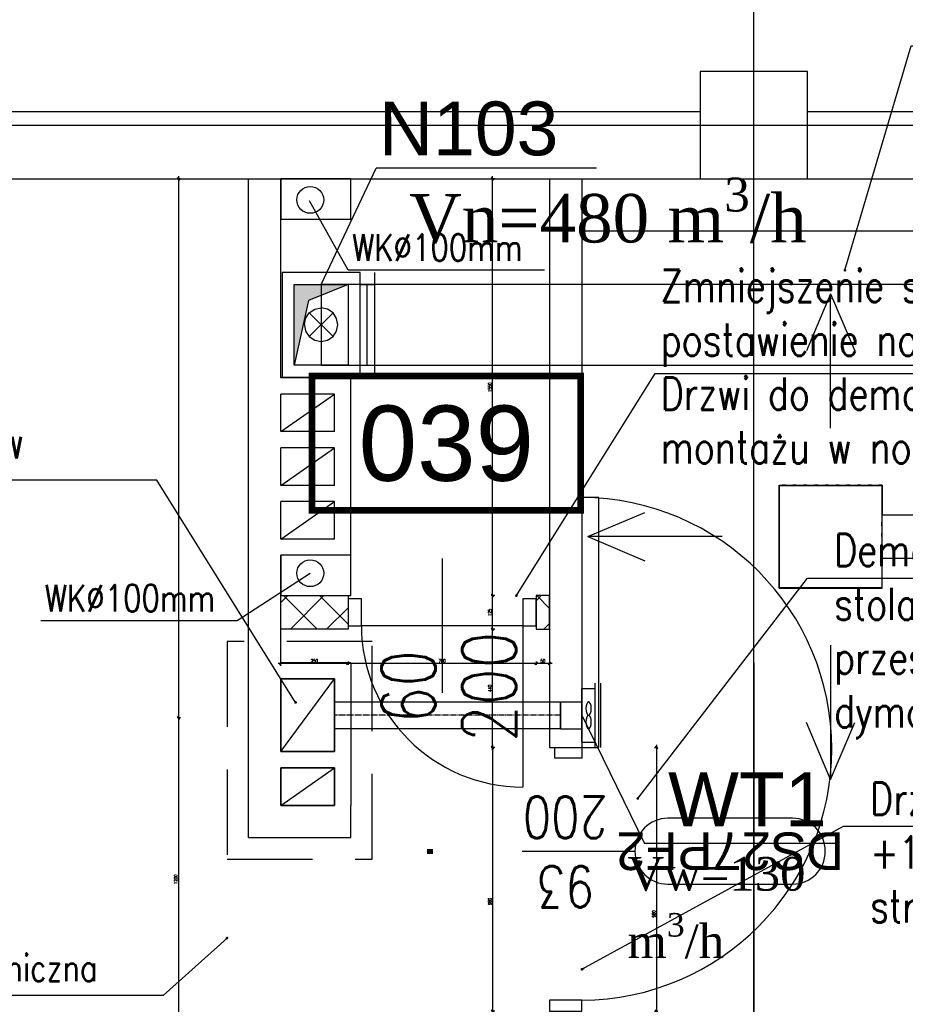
# Model space of a CAD drawing. Header units: centimetres. Extents: x -228435 to 46820, y -89367 to 152985.
# Tile 236 of 256: x -31271 to -27977, y 78830 to 82492. Entities that reach past the tile are written whole.
import ezdxf
from ezdxf.enums import TextEntityAlignment as Align

# ---------------------------------------------------------------- set-up
doc = ezdxf.new("R2010")
doc.units = ezdxf.units.CM
doc.header["$LTSCALE"] = 50
doc.header["$PDMODE"] = 35
doc.header["$PDSIZE"] = 0.1
for name, pattern in [('CADVENT_CENTERLINE', [9.9, 7.4, -1, 0.5, -1]), ('CADVENT_CONTINUOUS', [2, 1, 1]), ('CADVENT_HIDDEN', [0.8, 0.25, -0.55]), ('Kondygnacja  -0_5$0$HIDDEN', [9.525, 6.35, -3.175]), ('Osie rzutów$0$DASHDOT2', [12.7, 6.35, -3.175, 0, -3.175])]:
    doc.linetypes.add(name, pattern=pattern)
doc.layers.get('0').update_dxf_attribs({"color": 8})
doc.layers.get('DEFPOINTS').update_dxf_attribs({"color": 8})
for name, color, linetype in [('bgde-nawiewEXP', 250, 'Continuous'), ('bgde-nawiewHIDDEN', 250, 'Continuous'), ('bgde-wywiewCEN', 7, 'Continuous'), ('bgde-wywiewEXP', 250, 'Continuous'), ('bgde_AJ_opis', 7, 'Continuous'), ('bgde_AJ_strzałki', 7, 'Continuous'), ('bgde_urządzenia', 3, 'Continuous'), ('Kondygnacja  -0_5$0$ARCH_GK', 8, 'Continuous'), ('Kondygnacja  -0_5$0$ARCH_INFO_ETYK_DRZWI', 8, 'Continuous'), ('Kondygnacja  -0_5$0$ARCH_INFO_ETYK_DRZWI_IST', 8, 'Continuous'), ('Kondygnacja  -0_5$0$ARCH_INFO_OPISY', 8, 'Continuous'), ('Kondygnacja  -0_5$0$ARCH_MUROWANE', 8, 'Continuous'), ('Kondygnacja  -0_5$0$ARCH_MUROWANE_IST', 8, 'Continuous'), ('Kondygnacja  -0_5$0$ARCH_POMOCNICZE', 8, 'Continuous'), ('Kondygnacja  -0_5$0$ARCH_WIDOK_IST', 8, 'Continuous'), ('Kondygnacja  -0_5$0$ARCH_WYPOSAŻENIE_SANITARNE_IST', 8, 'Continuous'), ('Kondygnacja  -0_5$0$ARCH_ŚLUSARKA_DRZWI_IST', 8, 'Continuous'), ('Kondygnacja  -0_5$0$ARCH_ŻELBET_IST', 8, 'Continuous'), ('Kondygnacja +0_5$0$ARCH_ŚLUSARKA_DRZWI', 8, 'Continuous'), ('Osie rzutów$0$ARCH_INFO_OSIE_IST', 8, 'Osie rzutów$0$DASHDOT2'), ('Osie rzutów$0$ARCH_INFO_OSIE_OPISY_IST', 8, 'Continuous'), ('Pomieszczenia -05$0$ARCH_INFO_AREA_ETYKIETY_200', 8, 'Continuous')]:
    doc.layers.add(name, color=color, linetype=linetype)
doc.layers.add('Kondygnacja  -0_5$0$ARCH_INFO_WYMIARY', color=8, linetype='Continuous', lineweight=9)
doc.styles.add('01-103-Went PP_poziom-0_5$0$Arial', font='ARIAL.TTF')
doc.styles.add('Kondygnacja  -0_5$0$Arial', font='ARIAL.TTF')
doc.styles.add('Kondygnacja  -0_5$0$Romans', font='Romans.shx', dxfattribs={"width": 0.7})
doc.styles.add('Kondygnacja  -0_5$0$ROMANS-50-CM', font='romans.shx', dxfattribs={"width": 0.8, "height": 10})
doc.styles.add('Kondygnacja  -0_5$0$Standard', font='txt')
doc.styles.add('Kondygnacja +0$0$ROMANS-50-CM', font='romans.shx', dxfattribs={"width": 0.8, "height": 10})
doc.styles.add('Pomieszczenia -05$0$Arial', font='ARIAL.TTF')
doc.styles.add('Romans', font='Romans.shx')
doc.dimstyles.new('Kondygnacja  -0_5$0$ISO-25', dxfattribs={"dimtxt": 2.5, "dimasz": 2.5, "dimexe": 1.25, "dimexo": 0.625, "dimtad": 1, "dimtxsty": 'Kondygnacja  -0_5$0$Standard', "dimcen": 2.5, "dimadec": 0, "dimazin": 0, "dimtfac": 1, "dimtmove": 0, "dimatfit": 3, "dimfxl": 1, "dimarcsym": 0})
doc.dimstyles.new('Kondygnacja  -0_5$0$Wymiary 1-100', dxfattribs={"dimtxt": 12, "dimasz": 10, "dimexe": 5, "dimexo": 0, "dimgap": 4, "dimtad": 1, "dimrnd": 0.5, "dimzin": 12, "dimdsep": 46, "dimtxsty": 'Kondygnacja  -0_5$0$Romans', "dimblk": 'Kondygnacja  -0_5$0$_Oblique', "dimcen": 10, "dimdle": 10, "dimclrt": 55, "dimazin": 0, "dimtfac": 1, "dimtmove": 1, "dimatfit": 3, "dimfxl": 8, "dimfxlon": 1, "dimtolj": 1, "dimtzin": 0, "dimarcsym": 0})

# ---------------------------------------------------------------- blocks, each defined once
blk = doc.blocks.new('Osie rzutów')
at = {"layer": 'Osie rzutów$0$ARCH_INFO_OSIE_IST', "ltscale": 10}
for p, q in [((9260, 12255), (9260, 14290.38)), ((7947.38, 12710), (13655, 12710)), ((9260, 12510), (9260, 4623.26))]:
    blk.add_line(p, q, dxfattribs=at)
blk = doc.blocks.new('Kondygnacja  -0_5$0$_Oblique')
at = {"color": 0, "linetype": 'ByBlock', "lineweight": -2}
blk.add_line((-0.5, -0.5), (0.5, 0.5), dxfattribs=at)
blk = doc.blocks.new('*D152')
at = {"layer": 'DEFPOINTS', "color": 0}
for p in [(-29490, 82605), (-29490, 13059.2), (-30690, 12765)]:
    blk.add_point(p, dxfattribs=at)
at = {"layer": 'Kondygnacja  -0_5$0$ARCH_INFO_WYMIARY', "color": 0, "lineweight": -2}
for p, q in [((-30700, 13059.2), (-29480, 13059.2)), ((-30690, 13051.2), (-30690, 13064.2)), ((-29490, 13067.2), (-29490, 13054.2))]:
    blk.add_line(p, q, dxfattribs=at)
at = {"layer": 'Kondygnacja  -0_5$0$ARCH_INFO_WYMIARY', "color": 0, "lineweight": -2, "xscale": 10, "yscale": 10, "zscale": 10, "rotation": 180}
blk.add_blockref('Kondygnacja  -0_5$0$_Oblique', (-30690, 13059.2), dxfattribs=at)
at = {"layer": 'Kondygnacja  -0_5$0$ARCH_INFO_WYMIARY', "color": 0, "lineweight": -2, "xscale": 10, "yscale": 10, "zscale": 10}
blk.add_blockref('Kondygnacja  -0_5$0$_Oblique', (-29490, 13059.2), dxfattribs=at)
at = {"layer": 'Kondygnacja  -0_5$0$ARCH_INFO_WYMIARY', "color": 55, "insert": (-30090, 13069.2), "char_height": 12, "attachment_point": 5, "style": 'Kondygnacja  -0_5$0$Romans'}
blk.add_mtext('\\A1;1200', dxfattribs=at)
blk = doc.blocks.new('Kondygnacja  -0_5$0$A$C00C90F23')
at = {"layer": 'Kondygnacja  -0_5$0$ARCH_MUROWANE_IST', "ltscale": 4}
for points in [[(9240, 12715), (8680, 12715)], [(9530, 12715), (9280, 12715)]]:
    blk.add_lwpolyline(points, dxfattribs=at)
blk = doc.blocks.new('Kondygnacja  -0_5$0$T-drzwi_lewe-200')
at = {"layer": 'Kondygnacja  -0_5$0$ARCH_INFO_ETYK_DRZWI'}
blk.add_line((0, 0), (-60, 0), dxfattribs=at)
blk.add_lwpolyline([(-77.5, 17.5), (-143.68, 17.5, 1), (-143.68, -17.5), (-77.5, -17.5, 1)], format="xyb", close=True, dxfattribs=at)
at = {"layer": 'Kondygnacja  -0_5$0$ARCH_INFO_ETYK_DRZWI', "color": 1, "style": 'Kondygnacja  -0_5$0$Arial'}
blk.add_attdef('ADS_DRZWI:ODPORNOŚĆ_OGNIOWA', text='', height=20, rotation=90, dxfattribs=at).set_placement((56.44, 0.12), align=Align.BOTTOM_CENTER)
at = {"layer": 'Kondygnacja  -0_5$0$ARCH_INFO_ETYK_DRZWI', "style": 'Kondygnacja  -0_5$0$Romans', "width": 0.8}
for tag, p in [('ADS_DRZWI:SZEROKOŚĆ', (-23, 7.91)), ('ADS_DRZWI:WYSOKOŚĆ', (-23, -29))]:
    blk.add_attdef(tag, text='', height=22, dxfattribs=at).set_placement(p, align=Align.CENTER)
at = {"layer": 'Kondygnacja  -0_5$0$ARCH_INFO_ETYK_DRZWI', "style": 'Kondygnacja  -0_5$0$Arial'}
blk.add_attdef('ADS_DRZWI:SYMBOL', text='', height=20, dxfattribs=at).set_placement((-110.59, 0), align=Align.MIDDLE)
blk = doc.blocks.new('*D187')
at = {"layer": 'DEFPOINTS', "color": 0}
for p in [(-28513.7, 79785), (-29512, 78805), (-28532.7, 78805)]:
    blk.add_point(p, dxfattribs=at)
at = {"layer": 'Kondygnacja  -0_5$0$ARCH_INFO_WYMIARY', "color": 0, "lineweight": -2}
for p, q in [((-29504, 79785), (-29517, 79785)), ((-29512, 79795), (-29512, 78795)), ((-29504, 78805), (-29517, 78805))]:
    blk.add_line(p, q, dxfattribs=at)
at = {"layer": 'Kondygnacja  -0_5$0$ARCH_INFO_WYMIARY', "color": 0, "lineweight": -2, "xscale": 10, "yscale": 10, "zscale": 10}
for p, rotation in [((-29512, 79785), 90), ((-29512, 78805), 270)]:
    blk.add_blockref('Kondygnacja  -0_5$0$_Oblique', p, dxfattribs=dict(at, rotation=rotation))
at = {"layer": 'Kondygnacja  -0_5$0$ARCH_INFO_WYMIARY', "color": 55, "insert": (-29522, 79212.6), "char_height": 12, "attachment_point": 5, "rotation": 90, "style": 'Kondygnacja  -0_5$0$Romans'}
blk.add_mtext('\\A1;980', dxfattribs=at)
blk = doc.blocks.new('Pomieszczenia -05$0$etykieta_numer')
at = {"color": 0, "linetype": 'ByBlock', "const_width": 2.44}
blk.add_lwpolyline([(-50, -50), (-50, 0), (50, 0), (50, -50)], close=True, dxfattribs=at)
at = {"color": 0, "linetype": 'ByBlock', "style": 'Pomieszczenia -05$0$Arial'}
blk.add_attdef('AECAREA:NUMBER', text='', height=28, dxfattribs=at).set_placement((0, -25), align=Align.MIDDLE)
blk = doc.blocks.new('Kondygnacja  -0_5$0$DRZWI60')
at = {"color": 0}
blk.add_line((-30, 0), (-30, 60), dxfattribs=at)
at = {"color": 0, "lineweight": -3}
for p, q in [((0, -25), (0, 25)), ((-30, 0), (30, 0))]:
    blk.add_line(p, q, dxfattribs=at)
for points in [[(-35, -10), (-30, -10), (-30, 0), (-35, 0)], [(30, -10), (35, -10), (35, 0), (30, 0)]]:
    blk.add_lwpolyline(points, close=True, dxfattribs=at)
blk.add_arc((-30, 0), 60, 0, 90, dxfattribs=at)
blk = doc.blocks.new('Kondygnacja  -0_5$0$_Dot')
at = {"color": 0, "linetype": 'ByBlock', "lineweight": -2}
blk.add_line((-0.5, 0), (-1, 0), dxfattribs=at)
at = {"color": 0, "linetype": 'ByBlock', "const_width": 0.5}
blk.add_lwpolyline([(-0.25, 0, 1), (0.25, 0, 1)], format="xyb", close=True, dxfattribs=at)
blk = doc.blocks.new('*D191')
at = {"layer": 'DEFPOINTS', "color": 0}
for p in [(-29512, 80225), (-28532.7, 80225), (-28532.7, 79785)]:
    blk.add_point(p, dxfattribs=at)
at = {"layer": 'Kondygnacja  -0_5$0$ARCH_INFO_WYMIARY', "color": 0, "lineweight": -2}
for p, q in [((-29504, 80225), (-29517, 80225)), ((-29512, 79775), (-29512, 80235)), ((-29504, 79785), (-29517, 79785))]:
    blk.add_line(p, q, dxfattribs=at)
at = {"layer": 'Kondygnacja  -0_5$0$ARCH_INFO_WYMIARY', "color": 0, "lineweight": -2, "xscale": 10, "yscale": 10, "zscale": 10}
for p, rotation in [((-29512, 80225), 90), ((-29512, 79785), 270)]:
    blk.add_blockref('Kondygnacja  -0_5$0$_Oblique', p, dxfattribs=dict(at, rotation=rotation))
at = {"layer": 'Kondygnacja  -0_5$0$ARCH_INFO_WYMIARY', "color": 55, "insert": (-29522, 80005), "char_height": 12, "attachment_point": 5, "rotation": 90, "style": 'Kondygnacja  -0_5$0$Romans'}
blk.add_mtext('\\A1;440', dxfattribs=at)
blk = doc.blocks.new('*D192')
at = {"layer": 'DEFPOINTS', "color": 0}
for p in [(-29512, 80350), (-28532.7, 80350), (-28532.7, 80225)]:
    blk.add_point(p, dxfattribs=at)
at = {"layer": 'Kondygnacja  -0_5$0$ARCH_INFO_WYMIARY', "color": 0, "lineweight": -2}
for p, q in [((-29512, 80215), (-29512, 80360)), ((-29504, 80350), (-29517, 80350)), ((-29504, 80225), (-29517, 80225))]:
    blk.add_line(p, q, dxfattribs=at)
at = {"layer": 'Kondygnacja  -0_5$0$ARCH_INFO_WYMIARY', "color": 0, "lineweight": -2, "xscale": 10, "yscale": 10, "zscale": 10}
for p, rotation in [((-29512, 80350), 90), ((-29512, 80225), 270)]:
    blk.add_blockref('Kondygnacja  -0_5$0$_Oblique', p, dxfattribs=dict(at, rotation=rotation))
at = {"layer": 'Kondygnacja  -0_5$0$ARCH_INFO_WYMIARY', "color": 55, "insert": (-29522, 80287.5), "char_height": 12, "attachment_point": 5, "rotation": 90, "style": 'Kondygnacja  -0_5$0$Romans'}
blk.add_mtext('\\A1;125', dxfattribs=at)
blk = doc.blocks.new('*D193')
at = {"layer": 'DEFPOINTS', "color": 0}
for p in [(-29512, 81900), (-28532.7, 81900), (-28532.7, 80350)]:
    blk.add_point(p, dxfattribs=at)
at = {"layer": 'Kondygnacja  -0_5$0$ARCH_INFO_WYMIARY', "color": 0, "lineweight": -2}
for p, q in [((-29504, 81900), (-29517, 81900)), ((-29512, 80340), (-29512, 81910)), ((-29504, 80350), (-29517, 80350))]:
    blk.add_line(p, q, dxfattribs=at)
at = {"layer": 'Kondygnacja  -0_5$0$ARCH_INFO_WYMIARY', "color": 0, "lineweight": -2, "xscale": 10, "yscale": 10, "zscale": 10}
for p, rotation in [((-29512, 81900), 90), ((-29512, 80350), 270)]:
    blk.add_blockref('Kondygnacja  -0_5$0$_Oblique', p, dxfattribs=dict(at, rotation=rotation))
at = {"layer": 'Kondygnacja  -0_5$0$ARCH_INFO_WYMIARY', "color": 55, "insert": (-29522, 81125), "char_height": 12, "attachment_point": 5, "rotation": 90, "style": 'Kondygnacja  -0_5$0$Romans'}
blk.add_mtext('\\A1;1550', dxfattribs=at)
blk = doc.blocks.new('*D194')
at = {"layer": 'DEFPOINTS', "color": 0}
for p in [(-29350, 80350), (-29300, 80350), (-29350, 80097.2)]:
    blk.add_point(p, dxfattribs=at)
at = {"layer": 'Kondygnacja  -0_5$0$ARCH_INFO_WYMIARY', "color": 0, "lineweight": -2}
for p, q in [((-29290, 80097.2), (-29360, 80097.2)), ((-29350, 80105.2), (-29350, 80092.2)), ((-29300, 80105.2), (-29300, 80092.2))]:
    blk.add_line(p, q, dxfattribs=at)
at = {"layer": 'Kondygnacja  -0_5$0$ARCH_INFO_WYMIARY', "color": 0, "lineweight": -2, "xscale": 10, "yscale": 10, "zscale": 10, "rotation": 180}
blk.add_blockref('Kondygnacja  -0_5$0$_Oblique', (-29350, 80097.2), dxfattribs=at)
at = {"layer": 'Kondygnacja  -0_5$0$ARCH_INFO_WYMIARY', "color": 0, "lineweight": -2, "xscale": 10, "yscale": 10, "zscale": 10}
blk.add_blockref('Kondygnacja  -0_5$0$_Oblique', (-29300, 80097.2), dxfattribs=at)
at = {"layer": 'Kondygnacja  -0_5$0$ARCH_INFO_WYMIARY', "color": 55, "insert": (-29325, 80107.2), "char_height": 12, "attachment_point": 5, "style": 'Kondygnacja  -0_5$0$Romans'}
blk.add_mtext('\\A1;50', dxfattribs=at)
blk = doc.blocks.new('*D195')
at = {"layer": 'DEFPOINTS', "color": 0}
for p in [(-30050, 80238.2), (-29350, 80238.2), (-30050, 80097.2)]:
    blk.add_point(p, dxfattribs=at)
at = {"layer": 'Kondygnacja  -0_5$0$ARCH_INFO_WYMIARY', "color": 0, "lineweight": -2}
for p, q in [((-29340, 80097.2), (-30060, 80097.2)), ((-30050, 80105.2), (-30050, 80092.2)), ((-29350, 80105.2), (-29350, 80092.2))]:
    blk.add_line(p, q, dxfattribs=at)
at = {"layer": 'Kondygnacja  -0_5$0$ARCH_INFO_WYMIARY', "color": 0, "lineweight": -2, "xscale": 10, "yscale": 10, "zscale": 10, "rotation": 180}
blk.add_blockref('Kondygnacja  -0_5$0$_Oblique', (-30050, 80097.2), dxfattribs=at)
at = {"layer": 'Kondygnacja  -0_5$0$ARCH_INFO_WYMIARY', "color": 0, "lineweight": -2, "xscale": 10, "yscale": 10, "zscale": 10}
blk.add_blockref('Kondygnacja  -0_5$0$_Oblique', (-29350, 80097.2), dxfattribs=at)
at = {"layer": 'Kondygnacja  -0_5$0$ARCH_INFO_WYMIARY', "color": 55, "insert": (-29700, 80107.2), "char_height": 12, "attachment_point": 5, "style": 'Kondygnacja  -0_5$0$Romans'}
blk.add_mtext('\\A1;700', dxfattribs=at)
blk = doc.blocks.new('*D196')
at = {"layer": 'DEFPOINTS', "color": 0}
for p in [(-30050, 80238.2), (-30300, 80097.2), (-30300, 12523.8)]:
    blk.add_point(p, dxfattribs=at)
at = {"layer": 'Kondygnacja  -0_5$0$ARCH_INFO_WYMIARY', "color": 0, "lineweight": -2}
for p, q in [((-30040, 80097.2), (-30310, 80097.2)), ((-30300, 80089.2), (-30300, 80102.2)), ((-30050, 80105.2), (-30050, 80092.2))]:
    blk.add_line(p, q, dxfattribs=at)
at = {"layer": 'Kondygnacja  -0_5$0$ARCH_INFO_WYMIARY', "color": 0, "lineweight": -2, "xscale": 10, "yscale": 10, "zscale": 10, "rotation": 180}
blk.add_blockref('Kondygnacja  -0_5$0$_Oblique', (-30300, 80097.2), dxfattribs=at)
at = {"layer": 'Kondygnacja  -0_5$0$ARCH_INFO_WYMIARY', "color": 0, "lineweight": -2, "xscale": 10, "yscale": 10, "zscale": 10}
blk.add_blockref('Kondygnacja  -0_5$0$_Oblique', (-30050, 80097.2), dxfattribs=at)
at = {"layer": 'Kondygnacja  -0_5$0$ARCH_INFO_WYMIARY', "color": 55, "insert": (-30175, 80107.2), "char_height": 12, "attachment_point": 5, "style": 'Kondygnacja  -0_5$0$Romans'}
blk.add_mtext('\\A1;250', dxfattribs=at)
blk = doc.blocks.new('*D198')
at = {"layer": 'DEFPOINTS', "color": 0}
for p in [(-29230.5, 79785), (-29230.5, 78805), (-28901.9, 78805)]:
    blk.add_point(p, dxfattribs=at)
at = {"layer": 'Kondygnacja  -0_5$0$ARCH_INFO_WYMIARY', "color": 0, "lineweight": -2}
for p, q in [((-28909.9, 79785), (-28896.9, 79785)), ((-28901.9, 79795), (-28901.9, 78795)), ((-28909.9, 78805), (-28896.9, 78805))]:
    blk.add_line(p, q, dxfattribs=at)
at = {"layer": 'Kondygnacja  -0_5$0$ARCH_INFO_WYMIARY', "color": 0, "lineweight": -2, "xscale": 10, "yscale": 10, "zscale": 10}
for p, rotation in [((-28901.9, 79785), 90), ((-28901.9, 78805), 270)]:
    blk.add_blockref('Kondygnacja  -0_5$0$_Oblique', p, dxfattribs=dict(at, rotation=rotation))
at = {"layer": 'Kondygnacja  -0_5$0$ARCH_INFO_WYMIARY', "color": 55, "insert": (-28911.9, 79166.3), "char_height": 12, "attachment_point": 5, "rotation": 90, "style": 'Kondygnacja  -0_5$0$Romans'}
blk.add_mtext('\\A1;980', dxfattribs=at)
blk = doc.blocks.new('*D208')
at = {"layer": 'DEFPOINTS', "color": 0}
for p in [(-29180, 81900), (-25440, 81900), (-29180, 81705.1)]:
    blk.add_point(p, dxfattribs=at)
at = {"layer": 'Kondygnacja  -0_5$0$ARCH_INFO_WYMIARY', "color": 0, "lineweight": -2}
for p, q in [((-29180, 81713.1), (-29180, 81700.1)), ((-25440, 81713.1), (-25440, 81700.1)), ((-25430, 81705.1), (-29190, 81705.1))]:
    blk.add_line(p, q, dxfattribs=at)
at = {"layer": 'Kondygnacja  -0_5$0$ARCH_INFO_WYMIARY', "color": 0, "lineweight": -2, "xscale": 10, "yscale": 10, "zscale": 10, "rotation": 180}
blk.add_blockref('Kondygnacja  -0_5$0$_Oblique', (-29180, 81705.1), dxfattribs=at)
at = {"layer": 'Kondygnacja  -0_5$0$ARCH_INFO_WYMIARY', "color": 0, "lineweight": -2, "xscale": 10, "yscale": 10, "zscale": 10}
blk.add_blockref('Kondygnacja  -0_5$0$_Oblique', (-25440, 81705.1), dxfattribs=at)
at = {"layer": 'Kondygnacja  -0_5$0$ARCH_INFO_WYMIARY', "color": 55, "insert": (-27310, 81715.1), "char_height": 12, "attachment_point": 5, "style": 'Kondygnacja  -0_5$0$Romans'}
blk.add_mtext('\\A1;3740', dxfattribs=at)
blk = doc.blocks.new('*D212')
at = {"layer": 'DEFPOINTS', "color": 0}
for p in [(-30586.3, 81900), (-30681.1, 12489.5), (9064, 12489.5)]:
    blk.add_point(p, dxfattribs=at)
at = {"layer": 'Kondygnacja  -0_5$0$ARCH_INFO_WYMIARY', "color": 0, "lineweight": -2}
for p, q in [((-30673.1, 81900), (-30686.1, 81900)), ((-30681.1, 81910), (-30681.1, 12479.5)), ((-30673.1, 12489.5), (-30686.1, 12489.5))]:
    blk.add_line(p, q, dxfattribs=at)
at = {"layer": 'Kondygnacja  -0_5$0$ARCH_INFO_WYMIARY', "color": 0, "lineweight": -2, "xscale": 10, "yscale": 10, "zscale": 10}
for p, rotation in [((-30681.1, 81900), 90), ((-30681.1, 12489.5), 270)]:
    blk.add_blockref('Kondygnacja  -0_5$0$_Oblique', p, dxfattribs=dict(at, rotation=rotation))
at = {"layer": 'Kondygnacja  -0_5$0$ARCH_INFO_WYMIARY', "color": 55, "insert": (-30691.1, 47194.8), "char_height": 12, "attachment_point": 5, "rotation": 90, "style": 'Kondygnacja  -0_5$0$Romans'}
blk.add_mtext('\\A1;69410.5', dxfattribs=at)
blk = doc.blocks.new('*D213')
at = {"layer": 'DEFPOINTS', "color": 0}
for p in [(-30500, 79895), (-30681.1, 78695), (-30500, 78695)]:
    blk.add_point(p, dxfattribs=at)
at = {"layer": 'Kondygnacja  -0_5$0$ARCH_INFO_WYMIARY', "color": 0, "lineweight": -2}
for p, q in [((-30673.1, 79895), (-30686.1, 79895)), ((-30681.1, 79905), (-30681.1, 78685)), ((-30673.1, 78695), (-30686.1, 78695))]:
    blk.add_line(p, q, dxfattribs=at)
at = {"layer": 'Kondygnacja  -0_5$0$ARCH_INFO_WYMIARY', "color": 0, "lineweight": -2, "xscale": 10, "yscale": 10, "zscale": 10}
for p, rotation in [((-30681.1, 79895), 90), ((-30681.1, 78695), 270)]:
    blk.add_blockref('Kondygnacja  -0_5$0$_Oblique', p, dxfattribs=dict(at, rotation=rotation))
at = {"layer": 'Kondygnacja  -0_5$0$ARCH_INFO_WYMIARY', "color": 55, "insert": (-30691.1, 79295), "char_height": 12, "attachment_point": 5, "rotation": 90, "style": 'Kondygnacja  -0_5$0$Romans'}
blk.add_mtext('\\A1;1200', dxfattribs=at)
blk = doc.blocks.new('*U521')
at = {"linetype": 'Continuous', "lineweight": -2}
for p, q in [((0, 145, -195), (0, -145, -195)), ((0, 145, 195), (0, 145, -195)), ((0, -145, 195), (0, 145, 195)), ((0, -145, -195), (0, -145, 195)), ((0, -200, -150), (0, -200, 150)), ((0, -200, -195), (0, -200, -150)), ((0, -200, 150), (0, -200, 195))]:
    blk.add_line(p, q, dxfattribs=at)
at = {"color": 0, "linetype": 'ByBlock', "lineweight": -2}
for p, q in [((0, 100, 150), (0, -100, 150)), ((0, -100, -150), (0, 100, -150)), ((0, 100, -150), (0, 100, 150)), ((0, -100, 150), (0, -100, -150)), ((0, -145, 150), (0, -200, 150)), ((0, -145, -150), (0, -200, -150))]:
    blk.add_line(p, q, dxfattribs=at)
at = {"linetype": 'Continuous', "lineweight": -3}
blk.add_line((0, -170, 150), (0, -170, -150), dxfattribs=at)
blk = doc.blocks.new('*U522')
at = {"color": 0, "linetype": 'ByBlock', "lineweight": -2}
for p, q in [((50, 120), (50, 100)), ((70, 120), (70, -120)), ((0, 100), (0, -100)), ((0, 100), (50, 100)), ((50, 100), (50, -100)), ((-80, 50), (0, 50)), ((-80, -50), (0, -50)), ((0, -100), (50, -100)), ((50, -100), (50, -120))]:
    blk.add_line(p, q, dxfattribs=at)
at = {"color": 6, "linetype": 'Continuous', "lineweight": -2}
for p, q in [((-80, 50), (-80, 0)), ((-80, 0), (-80, -50))]:
    blk.add_line(p, q, dxfattribs=at)
at = {"color": 6, "linetype": 'Continuous', "lineweight": -3}
for centre in [(25, 25), (25, -25)]:
    blk.add_ellipse(centre, major_axis=(0, 25), ratio=0.4, dxfattribs=at)
blk = doc.blocks.new('strzałki')
at = {"layer": 'bgde_AJ_strzałki'}
for p, q in [((-903.6, 0), (-691.1, 89.7, 3433)), ((903.6, 0), (691.1, 89.7, 3433)), ((-403.6, 0), (-903.6, 0)), ((-903.6, 0), (-691.1, -89.7, 3433)), ((403.6, 0), (903.6, 0)), ((903.6, 0), (691.1, -89.7, 3433)), ((0, -403.6), (0, -903.6)), ((0, -903.6), (-89.7, -691.1, 3433)), ((0, -903.6), (89.7, -691.1, 3433))]:
    blk.add_line(p, q, dxfattribs=at)

msp = doc.modelspace()

# ---------------------------------------------------------------- hatches: boundary and pattern name
at = {"layer": 'bgde-nawiewEXP', "linetype": 'Continuous'}
h = msp.add_hatch(color=256, dxfattribs=at)
edge = h.paths.add_edge_path()
edge.add_line((-29979.96, 81507.557), (-29979.96, 81207.557))
edge = h.paths.add_edge_path()
edge.add_line((-30004.96, 81507.557), (-29949.96, 81507.557))
edge = h.paths.add_edge_path()
edge.add_line((-30004.96, 81207.557), (-29949.96, 81207.557))
edge = h.paths.add_edge_path()
edge.add_line((-29949.96, 81207.557), (-29949.96, 81507.557))
edge = h.paths.add_edge_path()
edge.add_line((-29949.96, 81162.557), (-29949.96, 81207.557))
edge = h.paths.add_edge_path()
edge.add_line((-29949.96, 81507.557), (-29949.96, 81552.557))
edge = h.paths.add_edge_path()
edge.add_line((-30004.96, 81162.557), (-30004.96, 81552.557))
edge = h.paths.add_edge_path()
edge.add_line((-30294.96, 81162.557), (-30004.96, 81162.557))
edge = h.paths.add_edge_path()
edge.add_line((-30294.96, 81552.557), (-30294.96, 81162.557))
edge = h.paths.add_edge_path()
edge.add_line((-30004.96, 81552.557), (-30294.96, 81552.557))
edge = h.paths.add_edge_path()
edge.add_line((-30249.96, 81507.557), (-30049.96, 81507.557))
edge = h.paths.add_edge_path()
edge.add_line((-30049.96, 81507.557), (-30049.96, 81207.557))
edge = h.paths.add_edge_path()
edge.add_line((-30049.96, 81207.557), (-30249.96, 81207.557))
edge = h.paths.add_edge_path()
edge.add_line((-30249.96, 81207.557), (-30249.96, 81507.557))
h.paths.add_polyline_path([(-30049.96, 81507.557), (-30196.967, 81447.286), (-30249.96, 81207.557), (-30249.96, 81507.557)])
at = {"layer": 'Kondygnacja  -0_5$0$ARCH_MUROWANE', "linetype": 'Continuous', "lineweight": -3}
h = msp.add_hatch(dxfattribs=at)
h.set_pattern_fill('ANSI37', color=256, scale=30, style=0)
h.set_pattern_definition([(45, (-121140, -45000), (-67.35192, 67.35192), []), (135, (-121140, -45000), (-67.35192, -67.35192), [])])
h.paths.add_polyline_path([(-30300, 80350), (-30050, 80350), (-30050, 80225), (-30300, 80225)])
h.paths.add_polyline_path([(-29350, 80350), (-29350, 80225), (-29300, 80225), (-29300, 80350)])

# ---------------------------------------------------------------- linework, layer by layer
at = {"linetype": 'Kondygnacja  -0_5$0$HIDDEN'}
msp.add_lwpolyline([(-29960, 80180), (-30500, 80180), (-30500, 79370), (-29960, 79370)], close=True, dxfattribs=at)
at = {"layer": 'bgde-nawiewEXP', "linetype": 'Continuous'}
for p, q in [((-30249.96, 81207.557, 1920), (-30249.96, 81507.557, 1634.303)), ((-30249.96, 81507.557, 1634.303), (-30049.96, 81507.557, 1354.303)), ((-30049.96, 81507.557, 1634.303), (-30196.967, 81447.286, 1920)), ((-30196.967, 81447.286, 1920), (-30249.96, 81207.557, 1920)), ((-30194.157, 81313.362), (-30105.769, 81401.751)), ((-30194.157, 81401.751), (-30105.769, 81313.362))]:
    msp.add_line(p, q, dxfattribs=at)
for points in [[(-30149.963, 81207.27), (-24587.434, 81207.27), (-24587.434, 81507.27), (-30149.963, 81507.27)], [(-28444.538, 80379.503), (-28444.538, 80759.503), (-28064.538, 80759.503), (-28064.538, 80379.503)]]:
    msp.add_lwpolyline(points, close=True, dxfattribs=at)
for points in [[(-30212.463, 81357.557), (-30207.705, 81381.474), (-30194.157, 81401.751), (-30173.88, 81415.299), (-30149.963, 81420.057)], [(-30149.963, 81295.057), (-30126.045, 81299.814), (-30105.769, 81313.362), (-30092.22, 81333.639), (-30087.463, 81357.557), (-30092.22, 81381.474), (-30105.769, 81401.751), (-30126.045, 81415.299), (-30149.963, 81420.057)], [(-30212.463, 81357.557), (-30207.705, 81333.639), (-30194.157, 81313.362), (-30173.88, 81299.814), (-30149.963, 81295.057)], [(-28446.538, 80377.503), (-28446.538, 80761.503), (-28062.538, 80761.503), (-28062.538, 80649.503)], [(-28064.538, 80489.503), (-27904.538, 80489.503), (-27904.538, 80649.503), (-28064.538, 80649.503)], [(-28446.538, 80377.503), (-28062.538, 80377.503), (-28062.538, 80489.503)]]:
    msp.add_lwpolyline(points, dxfattribs=at)
at = {"layer": 'bgde-nawiewHIDDEN', "linetype": 'CADVENT_HIDDEN'}
for points in [[(-28446.538, 80377.503), (-28062.538, 80377.503), (-28062.538, 80761.503), (-28446.538, 80761.503)], [(-28446.538, 80761.503), (-28446.538, 80761.503)], [(-28444.538, 80379.503), (-28444.538, 80759.503), (-28064.538, 80759.503), (-28064.538, 80379.503)], [(-28444.538, 80759.503), (-28444.538, 80759.503)], [(-28064.538, 80759.503), (-28064.538, 80759.503)], [(-28064.538, 80759.503), (-28064.538, 80759.503)], [(-28062.538, 80761.503), (-28062.538, 80761.503)], [(-28064.538, 80489.503), (-28064.538, 80649.503), (-28064.538, 80495.592)], [(-28446.538, 80377.503), (-28446.538, 80377.503)], [(-28444.538, 80379.503), (-28444.538, 80379.503)], [(-28064.538, 80379.503), (-28064.538, 80379.503)], [(-28062.538, 80377.503), (-28062.538, 80377.503)]]:
    msp.add_lwpolyline(points, close=True, dxfattribs=at)
at = {"layer": 'bgde-wywiewCEN', "linetype": 'CADVENT_CENTERLINE', "ltscale": 0.06}
msp.add_line((-29260.003, 79905), (-30100.003, 79905), dxfattribs=at)
at = {"layer": 'bgde-wywiewEXP', "linetype": 'CADVENT_CONTINUOUS'}
for points in [[(-30299.378, 80040), (-30100, 80040), (-30100, 79770), (-30299.378, 79770)], [(-30100.002, 79855), (-30100.002, 79955), (-29260.003, 79955), (-29260.003, 79855)], [(-30300, 79710), (-30100, 79710), (-30100, 79570), (-30300, 79570)]]:
    msp.add_lwpolyline(points, close=True, dxfattribs=at)
at = {"layer": 'bgde_AJ_opis'}
for p, q in [((-30149.96, 81507.557, 1634.303), (-29945.551, 81940.415, 1920)), ((-29125.87, 81940.415, 1920), (-29945.551, 81940.415, 1920)), ((-29180, 79905, 1920), (-28947.265, 79428.394, 1920)), ((-28238.184, 79428.394, 1920), (-28947.265, 79428.394, 1920))]:
    msp.add_line(p, q, dxfattribs=at)
at = {"layer": 'Kondygnacja  -0_5$0$ARCH_GK', "linetype": 'Continuous', "lineweight": -3}
msp.add_line((-30420, 80630), (-30420, 80730), dxfattribs=at)
for points in [[(-30300, 80350), (-30050, 80350), (-30050, 80225), (-30300, 80225), (-30300, 80350)], [(-29350, 80350), (-29350, 80225), (-29300, 80225), (-29300, 80350), (-29350, 80350)]]:
    msp.add_lwpolyline(points, dxfattribs=at)
at = {"layer": 'Kondygnacja  -0_5$0$ARCH_MUROWANE_IST', "ltscale": 4}
for p, q in [((-34190, 81900), (-25160, 81900)), ((-30420, 79450), (-30420, 81900)), ((-30300, 81160), (-30300, 81900)), ((-29300, 81900), (-29300, 79785)), ((-29180, 81900), (-29180, 79785)), ((-30040, 81160), (-30300, 81160)), ((-30040, 80500), (-30040, 81160)), ((-30300, 80960), (-30300, 81100)), ((-30100, 81100), (-30300, 81100)), ((-30100, 80960), (-30100, 81100)), ((-30100, 80960), (-30300, 80960)), ((-30300, 80760), (-30300, 80900)), ((-30100, 80900), (-30300, 80900)), ((-30100, 80760), (-30100, 80900)), ((-30100, 80760), (-30300, 80760)), ((-30300, 80560), (-30300, 80700)), ((-30100, 80700), (-30300, 80700)), ((-30100, 80560), (-30100, 80700)), ((-30100, 80560), (-30300, 80560)), ((-30300, 80100), (-30300, 80500)), ((-30040, 80500), (-30300, 80500)), ((-30040, 80100), (-30300, 80100)), ((-30040, 80100), (-30040, 79570)), ((-29300, 79785), (-29180, 79785)), ((-30040, 79450), (-30040, 79570)), ((-30420, 79450), (-30040, 79450))]:
    msp.add_line(p, q, dxfattribs=at)
for points in [[(-30300, 79770), (-30100, 79770), (-30100, 80040), (-30300, 80040)], [(-30300, 79570), (-30100, 79570), (-30100, 79710), (-30300, 79710)]]:
    msp.add_lwpolyline(points, close=True, dxfattribs=at)
at = {"layer": 'Kondygnacja  -0_5$0$ARCH_WIDOK_IST'}
for p, q in [((-30300, 80960), (-30100, 81100)), ((-30300, 80760), (-30100, 80900)), ((-30300, 80560), (-30100, 80700)), ((-30300, 79770), (-30100, 80040)), ((-30300, 79570), (-30100, 79710))]:
    msp.add_line(p, q, dxfattribs=at)
for points in [[(-30300, 81750), (-30040, 81750), (-30040, 81900), (-30300, 81900)], [(-30300, 80350), (-30040, 80350), (-30040, 80500), (-30300, 80500)]]:
    msp.add_lwpolyline(points, close=True, dxfattribs=at)
at = {"layer": 'Kondygnacja  -0_5$0$ARCH_WYPOSAŻENIE_SANITARNE_IST'}
for points in [[(-29318.556, 81561.137), (-30049.688, 81561.137), (-30193.855, 81818.429)], [(-31192.886, 80256.994), (-30461.754, 80256.994), (-30190.52, 80433.426)]]:
    msp.add_lwpolyline(points, dxfattribs=at)
for centre in [(-30190.52, 81822.127), (-30190.52, 80433.426)]:
    msp.add_circle(centre, 50, dxfattribs=at)
at = {"layer": 'Kondygnacja  -0_5$0$ARCH_ŻELBET_IST', "ltscale": 4}
msp.add_lwpolyline([(-28740, 81900), (-28340, 81900), (-28340, 82300), (-28740, 82300)], close=True, dxfattribs=at)
msp.add_lwpolyline([(-28740, 81900), (-28340, 81900), (-28340, 82300), (-28740, 82300)], close=True, dxfattribs=at)
at = {"layer": 'Kondygnacja +0_5$0$ARCH_ŚLUSARKA_DRZWI', "linetype": 'Continuous', "lineweight": -3}
for points in [[(-29180, 79785), (-29117, 79785), (-29117, 80715), (-29180, 80715)], [(-29281, 79745), (-29281, 79785), (-29180, 79785), (-29180, 79745)], [(-29300, 78845), (-29300, 78805), (-29180, 78805), (-29180, 78845)]]:
    msp.add_lwpolyline(points, close=True, dxfattribs=at)
msp.add_arc((-29185, 79780), 935.013, 270.306392, 89.693608, dxfattribs=at)

# ---------------------------------------------------------------- block references
at = {"layer": 'bgde-nawiewEXP', "linetype": 'Continuous', "extrusion": (-7.4988e-33, 1, 9.95799e-17), "rotation": 270}
msp.add_blockref('*U521', (30149.96, 1454.303, 81357.557), dxfattribs=at)
at = {"layer": 'bgde_AJ_strzałki', "xscale": -1, "rotation": 270}
msp.add_blockref('strzałki', (-28254.536, 80569.503, 945), dxfattribs=at)
at = {"layer": 'bgde_urządzenia', "xscale": -1, "rotation": 180}
msp.add_blockref('*U522', (-29180, 79905, 1920), dxfattribs=at)
at = {"layer": 'Kondygnacja  -0_5$0$ARCH_INFO_ETYK_DRZWI', "linetype": 'Continuous', "lineweight": -3, "xscale": 7.000000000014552, "yscale": 7.000000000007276, "zscale": 7, "rotation": 180}
msp.add_blockref('Kondygnacja  -0_5$0$T-drzwi_lewe-200', (-29402.476, 79399.368), dxfattribs=at).add_auto_attribs({'ADS_DRZWI:SYMBOL': 'DS27PF2', 'ADS_DRZWI:SZEROKOŚĆ': '93', 'ADS_DRZWI:ODPORNOŚĆ_OGNIOWA': '.', 'ADS_DRZWI:WYSOKOŚĆ': '200'})
at = {"layer": 'Kondygnacja  -0_5$0$ARCH_POMOCNICZE', "xscale": 10, "yscale": 10, "zscale": 10}
msp.add_blockref('Kondygnacja  -0_5$0$A$C00C90F23', (-121140, -45000), dxfattribs=at)
at = {"layer": 'Kondygnacja  -0_5$0$ARCH_ŚLUSARKA_DRZWI_IST', "xscale": 10, "yscale": 10, "zscale": 10, "rotation": 180}
msp.add_blockref('Kondygnacja  -0_5$0$DRZWI60', (-29700, 80238.222), dxfattribs=at)
at = {"layer": 'Osie rzutów$0$ARCH_INFO_OSIE_OPISY_IST', "xscale": 10, "yscale": 10, "zscale": 10}
msp.add_blockref('Osie rzutów', (-121140, -45000), dxfattribs=at)
at = {"layer": 'Pomieszczenia -05$0$ARCH_INFO_AREA_ETYKIETY_200', "linetype": 'Continuous', "lineweight": -3, "xscale": 10, "yscale": 10, "zscale": 10}
msp.add_blockref('Pomieszczenia -05$0$etykieta_numer', (-29684.186, 81167.148), dxfattribs=at).add_auto_attribs({'AECAREA:NUMBER': '039'})

# ---------------------------------------------------------------- texts
at = {"layer": 'bgde_AJ_opis', "attachment_point": 1}
for s, insert, char_height, width, style in [('N103', (-29935.198, 82187.898, -2739.963), 200, 14922.05249, '01-103-Went PP_poziom-0_5$0$Arial'), ('WT1', (-28859.215, 79692.451, -2739.963), 200, 14922.05249, '01-103-Went PP_poziom-0_5$0$Arial'), ('\\A1;{\\fTimes New Roman|b0|i0|c238|p18;Vw=130 m\\H0.7x;\\S3^ ;\\H1.4286x;/h}', (-29010.368, 79377.88, 1920), 125, 852.17122, 'Romans')]:
    msp.add_mtext(s, dxfattribs=dict(at, insert=insert, char_height=char_height, width=width, style=style))
at = {"layer": 'bgde_AJ_opis', "insert": (-29822.958, 81904.871, 1920), "char_height": 180, "width": 1739.83938, "attachment_point": 1}
msp.add_mtext('\\A1;{\\fTimes New Roman|b0|i0|c238|p18;Vn=480 m\\H0.7x;\\S3^ ;\\H1.4286x;/h}', dxfattribs=at)
at = {"layer": 'Kondygnacja  -0_5$0$ARCH_INFO_ETYK_DRZWI_IST', "insert": (-29675, 80010.991), "char_height": 200, "width": 100, "attachment_point": 5, "rotation": 90, "line_spacing_factor": 0.9, "style": 'Kondygnacja  -0_5$0$ROMANS-50-CM'}
msp.add_mtext('60\\P200', dxfattribs=at)
at = {"layer": 'Kondygnacja  -0_5$0$ARCH_INFO_OPISY', "char_height": 120, "attachment_point": 7, "style": 'Kondygnacja +0$0$ROMANS-50-CM'}
for s, insert, width in [('Zmniejszenie szachtu - wyburzenie i postawienie nowej ściany.\\PDrzwi do demontażu i ponowengo montażu w nowej ścianie.', (-28886.838, 80801.612), 2778.40622), ('do wyburzenia - w przypadku gdy nie są użytkowane,', (-32505.199, 80420.247), 1457.85352), ('Demontaż istniejącej stolarki drzwiowej, montaż i przesunięcie nowych drzwi dymoszczelnych', (-28241.515, 79819.36), 1999.45009), ('Drzwi zamontowana na wysokości +18 cm w stosunku do posadzki stropu właściwego,', (-28107.807, 79094.532), 2660.08772), ('{\\H0.8333x;podniesiona podłoga techniczna}', (-32695.028, 78882.156), 2660.08772)]:
    msp.add_mtext(s, dxfattribs=dict(at, insert=insert, width=width))
at = {"layer": 'Kondygnacja  -0_5$0$ARCH_WYPOSAŻENIE_SANITARNE_IST', "char_height": 100, "width": 926.83423, "attachment_point": 1, "style": 'Kondygnacja  -0_5$0$ROMANS-50-CM'}
for insert in [(-30034.899, 81694.96), (-31178.098, 80390.817)]:
    msp.add_mtext('WK%%C100mm', dxfattribs=dict(at, insert=insert))

# ---------------------------------------------------------------- dimensions: what is measured, and where the dimension line sits
at = {"layer": 'Kondygnacja  -0_5$0$ARCH_INFO_WYMIARY'}
for base, p1, p2, picture, middle in [((-29490, 13059.178), (-30690, 12765), (-29490, 82605), '*D152', (-30090, 13069.178)), ((-29180, 81705.082), (-25440, 81900), (-29180, 81900), '*D208', (-27310, 81715.082)), ((-30300, 80097.163), (-30050, 80238.222), (-30300, 12523.822), '*D196', (-30175, 80107.163)), ((-30050, 80097.163), (-29350, 80238.222), (-30050, 80238.222), '*D195', (-29700, 80107.163))]:
    dim = msp.add_linear_dim(base=base, p1=p1, p2=p2, dimstyle='Kondygnacja  -0_5$0$Wymiary 1-100', dxfattribs=at)
    dim.commit()
    dim.dimension.update_dxf_attribs({"geometry": picture, "text_midpoint": middle})
for base, p1, p2, picture, middle in [((-30681.114, 12489.5), (-30586.301, 81900), (9064, 12489.5), '*D212', (-30691.114, 47194.75)), ((-29512.046, 81900), (-28532.718, 80350), (-28532.718, 81900), '*D193', (-29522.046, 81125)), ((-29512.046, 80350), (-28532.718, 80225), (-28532.718, 80350), '*D192', (-29522.046, 80287.5)), ((-29512.046, 80225), (-28532.718, 79785), (-28532.718, 80225), '*D191', (-29522.046, 80005)), ((-30681.114, 78695), (-30500, 79895), (-30500, 78695), '*D213', (-30691.114, 79295))]:
    dim = msp.add_linear_dim(base=base, p1=p1, p2=p2, angle=90, dimstyle='Kondygnacja  -0_5$0$Wymiary 1-100', dxfattribs=at)
    dim.commit()
    dim.dimension.update_dxf_attribs({"geometry": picture, "text_midpoint": middle})
dim = msp.add_linear_dim(base=(-29350, 80097.163), p1=(-29300, 80350), p2=(-29350, 80350), dimstyle='Kondygnacja  -0_5$0$Wymiary 1-100', dxfattribs=at)
dim.commit()
dim.dimension.update_dxf_attribs({"geometry": '*D194', "text_midpoint": (-29325, 80097.163), "dimtype": 160})
for base, p1, p2, picture, middle in [((-29512.046, 78805), (-28513.718, 79785), (-28532.718, 78805), '*D187', (-29512.046, 79212.58)), ((-28901.907, 78805), (-29230.5, 79785), (-29230.5, 78805), '*D198', (-28901.907, 79166.301))]:
    dim = msp.add_linear_dim(base=base, p1=p1, p2=p2, angle=90, dimstyle='Kondygnacja  -0_5$0$Wymiary 1-100', dxfattribs=at)
    dim.commit()
    dim.dimension.update_dxf_attribs({"geometry": picture, "text_midpoint": middle, "dimtype": 160})

# ---------------------------------------------------------------- leaders
at = {"layer": 'Kondygnacja  -0_5$0$ARCH_INFO_OPISY'}
for points in [[(-28201.387, 81560.387), (-27954.886, 82394.748), (-25195.719, 82394.748)], [(-29423.397, 80350), (-28907.401, 81176.19), (-26148.234, 81176.19)], [(-30244.975, 79952.893), (-30760.972, 80779.083), (-32451.181, 80779.083)], [(-28971.866, 79595.742), (-28340.595, 80414.464), (-26299.918, 80414.464)], [(-29180, 78960.1), (-28206.887, 79492.868), (-25593.494, 79492.868)], [(-30500, 79076.36), (-30737.517, 78862.415), (-32794.107, 78862.415)]]:
    msp.add_leader(points, dimstyle='Kondygnacja  -0_5$0$ISO-25', override={"dimscale": 5, "dimasz": 2, "dimtad": 0, "dimldrblk": 'Kondygnacja  -0_5$0$_Dot'}, dxfattribs=at)

doc.saveas('drawing.dxf')
